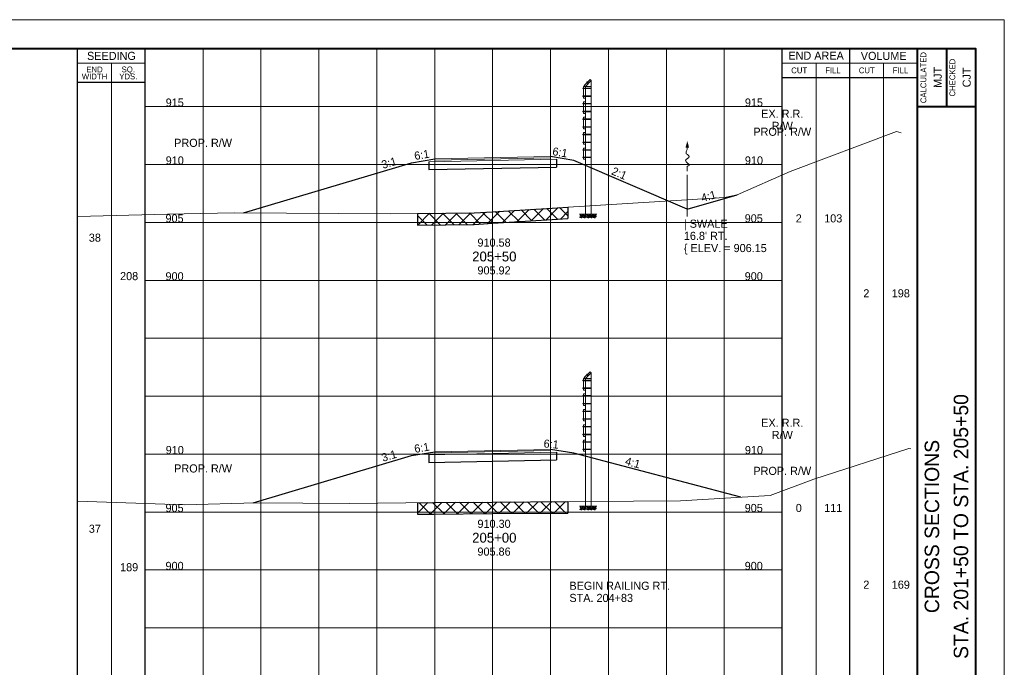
# Paper-space layout 'Layout1' of a CAD drawing. Header units: feet. Extents: x -1084 to 2301, y -843 to 1840.
# Tile 38 of 46: x 75 to 160, y 1432 to 1488. Entities that reach past the tile are written whole.
import ezdxf
from ezdxf.enums import TextEntityAlignment as Align

# ---------------------------------------------------------------- set-up
doc = ezdxf.new("R2010")
doc.units = ezdxf.units.FT
doc.header["$LTSCALE"] = 10
doc.header["$MEASUREMENT"] = 0
for name, pattern in [('cl5', [50, 1.25, -1.25, 45, -1.25, 1.25]), ('DGN Style 2', [42.257429, 25.354457, -16.902971]), ('DGN Style 3', [59.1604, 42.257429, -16.902971]), ('esmtrrex', [4.75, 0.8, -0.325, -0.325, 0.8, -0.3, 0.8, -0.3, 0.8, -0.3]), ('fencepr', [1, 0.925, 0.075]), ('rowpr', [5.45, 1, -0.225, -0.225, 4])]:
    doc.linetypes.add(name, pattern=pattern)
for name, color, linetype, lineweight in [('DR_P_Flow_Arrow', 151, 'Continuous', 13), ('GE_P_CL_5', 7, 'cl5', 13), ('PV_P_Text', 7, 'Continuous', 13), ('RD_P_Cells', 7, 'Continuous', 0), ('RD_P_Fence', 230, 'fencepr', 13), ('RW_P_Fee_RW', 193, 'rowpr', 40), ('RW_X_Esmt_RR', 6, 'esmtrrex', 30), ('SH_Border', 7, 'Continuous', 40), ('SH_Data', 7, 'Continuous', 0), ('SH_Major_Grid_Line', 254, 'Continuous', 13), ('SH_Text', 7, 'Continuous', 13), ('TX_P_1', 7, 'Continuous', 13), ('TX_P_5', 7, 'Continuous', 13), ('TX_X_5', 7, 'Continuous', 0), ('XS_P_Finished_Grade', 3, 'Continuous', 30), ('XS_P_Pavt_Surface', 251, 'Continuous', 13), ('XS_P_Subgrade', 4, 'Continuous', 30), ('XS_P_Undercut', 230, 'Continuous', 30), ('XS_X_Ground_Line', 3, 'DGN Style 2', 13)]:
    doc.layers.add(name, color=color, linetype=linetype, lineweight=lineweight)
doc.layers.add('SH_Cut_Line', color=7, linetype='DGN Style 3', lineweight=0, plot=False)
doc.layers.add('XS_P_Pavt_Layers', color=251, linetype='Continuous', lineweight=0, transparency=0.5)
doc.styles.add('Slanted-Normal LS 0.50', font='font31.shx', dxfattribs={"height": 0.14})
doc.styles.add('Slanted-Sub Title', font='font31.shx', dxfattribs={"height": 0.17})
doc.styles.add('Style-font30', font='font30.shx')
doc.styles.add('Style-font31', font='font31.shx')
doc.styles.add('Style-font70', font='font70.shx')

# ---------------------------------------------------------------- blocks, each defined once
blk = doc.blocks.new('CROSS_SPLIT_5')
at = {"layer": 'SH_Border', "color": 7, "linetype": 'Continuous', "lineweight": 40}
for p, q in [((32.5, 0.5), (32.5, 21.5)), ((33, 21.5), (33, 20.5)), ((32.5, 20.5), (33.5, 20.5))]:
    blk.add_line(p, q, dxfattribs=at)
at = {"layer": 'SH_Border', "color": 7, "linetype": 'Continuous', "lineweight": 40, "flags": 128}
blk.add_lwpolyline([(2, 21.5), (33.5, 21.5), (33.5, 0.5), (2, 0.5), (2, 21.5)], close=True, dxfattribs=at)
at = {"layer": 'SH_Cut_Line', "color": 7, "linetype": 'DGN Style 3', "lineweight": 0, "flags": 128}
blk.add_lwpolyline([(0, 0), (34, 0), (34, 22), (0, 22), (0, 0)], close=True, dxfattribs=at)
at = {"layer": 'SH_Data', "color": 7, "linetype": 'Continuous', "lineweight": 30}
for p, q in [((18, 0.5), (18, 21.5)), ((19.166, 0.5), (19.166, 21.5)), ((30.166, 0.5), (30.166, 21.5)), ((31.333, 0.5), (31.333, 21.5)), ((19.166, 20.917), (18, 20.917)), ((30.166, 21), (32.5, 21))]:
    blk.add_line(p, q, dxfattribs=at)
at = {"layer": 'SH_Data', "color": 7, "linetype": 'Continuous', "lineweight": 0}
for p, q in [((19.166, 21.25), (18, 21.25)), ((30.166, 21.25), (32.5, 21.25))]:
    blk.add_line(p, q, dxfattribs=at)
at = {"layer": 'SH_Data', "color": 7, "linetype": 'Continuous', "lineweight": 13}
for p, q in [((18.583, 0.5), (18.583, 21.25)), ((30.75, 0.5), (30.75, 21.25)), ((31.917, 0.5), (31.917, 21.25))]:
    blk.add_line(p, q, dxfattribs=at)
at = {"layer": 'SH_Major_Grid_Line', "color": 254, "linetype": 'Continuous', "lineweight": 13}
for p, q in [((20.166, 0.5), (20.166, 21.5)), ((21.166, 0.5), (21.166, 21.5)), ((22.166, 0.5), (22.166, 21.5)), ((23.166, 0.5), (23.166, 21.5)), ((24.166, 0.5), (24.166, 21.5)), ((25.166, 0.5), (25.166, 21.5)), ((26.166, 0.5), (26.166, 21.5)), ((27.166, 0.5), (27.166, 21.5)), ((28.166, 0.5), (28.166, 21.5)), ((29.166, 0.5), (29.166, 21.5)), ((19.166, 20.5), (30.166, 20.5)), ((19.166, 19.5), (30.166, 19.5)), ((19.166, 18.5), (30.166, 18.5)), ((19.166, 17.5), (30.166, 17.5)), ((19.166, 16.5), (30.166, 16.5)), ((19.166, 15.5), (30.166, 15.5)), ((19.166, 14.5), (30.166, 14.5)), ((19.166, 13.5), (30.166, 13.5)), ((19.166, 12.5), (30.166, 12.5)), ((19.166, 11.5), (30.166, 11.5))]:
    blk.add_line(p, q, dxfattribs=at)
at = {"layer": 'SH_Data', "color": 7, "linetype": 'Continuous', "lineweight": 13, "style": 'Style-font30'}
for s, p in [('SEEDING', (18.584, 21.375)), ('END AREA', (30.75, 21.379)), ('VOLUME', (31.917, 21.375))]:
    blk.add_text(s, height=0.14, dxfattribs=at).set_placement(p, align=Align.MIDDLE_CENTER)
at = {"layer": 'SH_Data', "color": 7, "linetype": 'Continuous', "lineweight": 0, "style": 'Style-font30'}
for s, p in [('CALCULATED', (32.553, 21)), ('CHECKED', (33.053, 21))]:
    blk.add_text(s, height=0.1, rotation=90, dxfattribs=at).set_placement(p, align=Align.TOP_CENTER)
for s, p in [('CUT', (30.459, 21.125)), ('FILL', (31.042, 21.125)), ('CUT', (31.625, 21.125)), ('FILL', (32.208, 21.125))]:
    blk.add_text(s, height=0.1, dxfattribs=at).set_placement(p, align=Align.MIDDLE_CENTER)
at = {"layer": 'SH_Data', "color": 7, "linetype": 'Continuous', "lineweight": 0, "char_height": 0.14, "attachment_point": 5, "line_spacing_factor": 0.728571, "style": 'Style-font30'}
for s, insert in [('\\H0.714286x;END\\PWIDTH', (18.292, 21.08)), ('\\H0.714286x;SQ.\\PYDS.', (18.875, 21.08))]:
    blk.add_mtext(s, dxfattribs=dict(at, insert=insert))
at = {"layer": 'SH_Data', "lineweight": 13, "style": 'Style-font30'}
for p in [(32.92, 21.004), (33.42, 21.004)]:
    blk.add_attdef('Text', text='', height=0.14, rotation=90, dxfattribs=at).set_placement(p, align=Align.CENTER)
at = {"layer": 'SH_Data', "color": 7, "linetype": 'Continuous', "lineweight": 0, "style": 'Style-font70'}
for p in [(32.75, 13.25), (33.252, 13.25)]:
    blk.add_attdef('Text', text='', height=0.25, rotation=90, dxfattribs=at).set_placement(p, align=Align.MIDDLE_CENTER)
at = {"layer": 'TX_P_1', "color": 7, "style": 'Style-font70'}
for p in [(32.75, 3.75), (33.25, 3.75)]:
    blk.add_attdef('Text', text='', height=0.25, rotation=90, dxfattribs=at).set_placement(p, align=Align.MIDDLE_CENTER)
blk = doc.blocks.new('XS POINT_295')
at = {"layer": 'RW_X_Esmt_RR', "linetype": 'DGN Style 3', "lineweight": 0}
blk.add_line((0, 3.5), (0, -3.5), dxfattribs=at)
blk = doc.blocks.new('GPKLBL_356')
at = {"layer": 'TX_P_5', "linetype": 'Continuous', "insert": (-0.511, 0.978), "char_height": 0.7, "attachment_point": 1, "rotation": 350.53768, "line_spacing_factor": 0.6, "style": 'Style-font31'}
blk.add_mtext('6:1', dxfattribs=at)
blk = doc.blocks.new('GPKLBL_357')
at = {"layer": 'TX_P_5', "linetype": 'Continuous', "extrusion": (0, 0, -1), "insert": (-0.462, 0.97), "char_height": 0.7, "attachment_point": 3, "text_direction": (-0.986394, 0.164399, 0), "line_spacing_factor": 0.6, "style": 'Style-font31'}
blk.add_mtext('6:1', dxfattribs=at)
blk = doc.blocks.new('GPKLBL_358')
at = {"layer": 'TX_P_5', "linetype": 'Continuous', "insert": (-0.511, 0.978), "char_height": 0.7, "attachment_point": 1, "rotation": 350.53768, "line_spacing_factor": 0.6, "style": 'Style-font31'}
blk.add_mtext('4:1', dxfattribs=at)
blk = doc.blocks.new('GPKLBL_359')
at = {"layer": 'TX_P_5', "linetype": 'Continuous', "extrusion": (0, 0, -1), "insert": (-0.462, 0.97), "char_height": 0.7, "attachment_point": 3, "text_direction": (-0.986394, 0.164399, 0), "line_spacing_factor": 0.6, "style": 'Style-font31'}
blk.add_mtext('6:1', dxfattribs=at)
blk = doc.blocks.new('GPKLBL_360')
at = {"layer": 'TX_P_5', "linetype": 'Continuous', "extrusion": (0, 0, -1), "insert": (-0.445, 0.967), "char_height": 0.7, "attachment_point": 3, "text_direction": (-0.986394, 0.164399, 0), "line_spacing_factor": 0.6, "style": 'Style-font31'}
blk.add_mtext('3:1', dxfattribs=at)
blk = doc.blocks.new('GPKLBL_361')
at = {"layer": 'TX_P_5', "linetype": 'Continuous', "extrusion": (0, 0, -1), "insert": (-0.462, 0.97), "char_height": 0.7, "attachment_point": 3, "text_direction": (-0.986394, 0.164399, 0), "line_spacing_factor": 0.6, "style": 'Style-font31'}
blk.add_mtext('6:1', dxfattribs=at)
blk = doc.blocks.new('RCP_1')
at = {"layer": 'RD_P_Cells'}
for points, knots in [([(0.02, 0.09), (0.03, 0.1), (0.05, 0.11), (0.07, 0.11), (0.07, 0.12), (0.08, 0.1), (0.08, 0.09), (0.08, 0.08), (0.07, 0.07), (0.06, 0.06), (0.05, 0.05), (0.02, 0.04), (0.02, 0.05), (0.01, 0.06), (0.01, 0.07), (0.01, 0.08), (0.01, 0.08), (0.01, 0.08), (0.01, 0.09), (0.02, 0.09), (0.02, 0.09), (0.02, 0.09)], [0, 0, 0, 0, 0.258176, 0.258176, 0.258176, 0.385117, 0.385117, 0.385117, 0.555016, 0.555016, 0.555016, 0.785627, 0.785627, 0.785627, 0.908123, 0.908123, 0.908123, 0.969027, 0.969027, 0.969027, 1, 1, 1, 1]), ([(0.05, 0.33), (0.06, 0.33), (0.06, 0.34), (0.07, 0.34), (0.08, 0.35), (0.09, 0.35), (0.1, 0.35), (0.11, 0.35), (0.12, 0.35), (0.12, 0.34), (0.13, 0.33), (0.13, 0.33), (0.13, 0.32), (0.12, 0.31), (0.12, 0.3), (0.11, 0.29), (0.1, 0.28), (0.09, 0.28), (0.08, 0.28), (0.07, 0.28), (0.05, 0.27), (0.04, 0.28), (0.04, 0.29), (0.03, 0.29), (0.03, 0.3), (0.03, 0.31), (0.04, 0.32), (0.04, 0.32), (0.04, 0.32), (0.04, 0.33), (0.05, 0.33)], [0, 0, 0, 0, 0.107172, 0.107172, 0.107172, 0.224609, 0.224609, 0.224609, 0.311187, 0.311187, 0.311187, 0.390245, 0.390245, 0.390245, 0.521508, 0.521508, 0.521508, 0.650159, 0.650159, 0.650159, 0.785017, 0.785017, 0.785017, 0.874079, 0.874079, 0.874079, 0.953282, 0.953282, 0.953282, 1, 1, 1, 1]), ([(0.16, 0.26), (0.17, 0.26), (0.19, 0.27), (0.2, 0.27), (0.22, 0.27), (0.22, 0.25), (0.23, 0.23), (0.23, 0.22), (0.23, 0.2), (0.22, 0.19), (0.2, 0.18), (0.19, 0.17), (0.17, 0.17), (0.16, 0.16), (0.14, 0.16), (0.13, 0.17), (0.12, 0.17), (0.11, 0.18), (0.11, 0.18), (0.1, 0.2), (0.1, 0.22), (0.11, 0.23), (0.11, 0.24), (0.12, 0.24), (0.13, 0.25), (0.13, 0.25), (0.14, 0.26), (0.15, 0.26), (0.15, 0.26), (0.15, 0.26), (0.16, 0.26)], [0, 0, 0, 0, 0.126661, 0.126661, 0.126661, 0.253188, 0.253188, 0.253188, 0.368171, 0.368171, 0.368171, 0.509113, 0.509113, 0.509113, 0.63015, 0.63015, 0.63015, 0.70369, 0.70369, 0.70369, 0.826515, 0.826515, 0.826515, 0.907901, 0.907901, 0.907901, 0.976801, 0.976801, 0.976801, 1, 1, 1, 1]), ([(0.16, 0.11), (0.17, 0.11), (0.18, 0.11), (0.19, 0.12), (0.21, 0.12), (0.23, 0.12), (0.25, 0.1), (0.26, 0.09), (0.26, 0.07), (0.26, 0.06), (0.25, 0.05), (0.24, 0.03), (0.23, 0.02), (0.21, 0), (0.18, 0), (0.16, 0.01), (0.15, 0.02), (0.13, 0.03), (0.13, 0.05), (0.12, 0.06), (0.13, 0.07), (0.14, 0.08), (0.14, 0.09), (0.14, 0.09), (0.15, 0.1), (0.15, 0.1), (0.15, 0.1), (0.16, 0.11)], [0, 0, 0, 0, 0.098896, 0.098896, 0.098896, 0.24332, 0.24332, 0.24332, 0.355319, 0.355319, 0.355319, 0.496743, 0.496743, 0.496743, 0.673566, 0.673566, 0.673566, 0.816859, 0.816859, 0.816859, 0.906168, 0.906168, 0.906168, 0.969895, 0.969895, 0.969895, 1, 1, 1, 1]), ([(0.29, 0.35), (0.3, 0.35), (0.31, 0.36), (0.32, 0.36), (0.34, 0.36), (0.34, 0.33), (0.34, 0.32), (0.33, 0.31), (0.32, 0.3), (0.31, 0.3), (0.3, 0.29), (0.28, 0.29), (0.27, 0.3), (0.27, 0.31), (0.27, 0.32), (0.27, 0.33), (0.27, 0.33), (0.28, 0.34), (0.28, 0.34), (0.28, 0.35), (0.28, 0.35), (0.29, 0.35)], [0, 0, 0, 0, 0.188286, 0.188286, 0.188286, 0.356428, 0.356428, 0.356428, 0.541746, 0.541746, 0.541746, 0.732506, 0.732506, 0.732506, 0.852511, 0.852511, 0.852511, 0.937171, 0.937171, 0.937171, 1, 1, 1, 1]), ([(0.31, 0.2), (0.32, 0.21), (0.33, 0.21), (0.34, 0.22), (0.35, 0.22), (0.36, 0.2), (0.36, 0.18), (0.37, 0.17), (0.36, 0.16), (0.35, 0.14), (0.34, 0.13), (0.33, 0.13), (0.32, 0.12), (0.31, 0.12), (0.3, 0.12), (0.29, 0.13), (0.28, 0.14), (0.27, 0.15), (0.27, 0.16), (0.28, 0.17), (0.28, 0.19), (0.29, 0.19), (0.29, 0.2), (0.3, 0.2), (0.31, 0.2)], [0, 0, 0, 0, 0.135762, 0.135762, 0.135762, 0.276579, 0.276579, 0.276579, 0.425633, 0.425633, 0.425633, 0.565886, 0.565886, 0.565886, 0.678149, 0.678149, 0.678149, 0.814077, 0.814077, 0.814077, 0.922173, 0.922173, 0.922173, 1, 1, 1, 1])]:
    blk.add_open_spline(points, degree=3, knots=knots, dxfattribs=at)
blk = doc.blocks.new('XS POINT_296')
at = {"layer": 'RW_P_Fee_RW', "linetype": 'Continuous', "lineweight": 13}
blk.add_line((0, 3.5), (0, -3.5), dxfattribs=at)
blk = doc.blocks.new('XS POINT_297')
at = {"layer": 'RW_P_Fee_RW', "linetype": 'Continuous', "lineweight": 13}
blk.add_line((0, 3.5), (0, -3.5), dxfattribs=at)
blk = doc.blocks.new('XS POINT_298')
at = {"layer": 'RW_X_Esmt_RR', "linetype": 'DGN Style 3', "lineweight": 0}
blk.add_line((0, 3.5), (0, -3.5), dxfattribs=at)
blk = doc.blocks.new('GPKLBL_362')
at = {"layer": 'TX_P_5', "linetype": 'Continuous', "insert": (-0.511, 0.978), "char_height": 0.7, "attachment_point": 1, "rotation": 350.53768, "line_spacing_factor": 0.6, "style": 'Style-font31'}
blk.add_mtext('6:1', dxfattribs=at)
blk = doc.blocks.new('GPKLBL_363')
at = {"layer": 'TX_P_5', "linetype": 'Continuous', "extrusion": (0, 0, -1), "insert": (-0.462, 0.97), "char_height": 0.7, "attachment_point": 3, "text_direction": (-0.986394, 0.164399, 0), "line_spacing_factor": 0.6, "style": 'Style-font31'}
blk.add_mtext('6:1', dxfattribs=at)
blk = doc.blocks.new('GPKLBL_364')
at = {"layer": 'TX_P_5', "linetype": 'Continuous', "extrusion": (0, 0, -1), "insert": (-0.489, 0.975), "char_height": 0.7, "attachment_point": 3, "text_direction": (-0.986394, 0.164399, 0), "line_spacing_factor": 0.6, "style": 'Style-font31'}
blk.add_mtext('4:1', dxfattribs=at)
blk = doc.blocks.new('DFL-P_68')
at = {"layer": 'DR_P_Flow_Arrow', "color": 151, "linetype": 'Continuous', "lineweight": 13}
blk.add_open_spline([(-0.08, 0), (-0.081, 0), (-0.082, 0), (-0.083, 0), (-0.094, 0), (-0.105, 0.005), (-0.116, 0.008), (-0.123, 0.01), (-0.131, 0.013), (-0.137, 0.015), (-0.152, 0.02), (-0.165, -0.02), (-0.179, -0.022), (-0.195, -0.023), (-0.212, 0.018), (-0.228, 0.02), (-0.245, 0.021), (-0.266, -0.028), (-0.284, -0.022), (-0.29, -0.02), (-0.287, 0.001), (-0.295, 0.001), (-0.313, 0), (-0.332, 0), (-0.35, 0)], degree=3, knots=[0, 0, 0, 0, 0.009646, 0.009646, 0.009646, 0.112481, 0.112481, 0.112481, 0.179673, 0.179673, 0.179673, 0.350625, 0.350625, 0.350625, 0.544565, 0.544565, 0.544565, 0.756426, 0.756426, 0.756426, 0.832712, 0.832712, 0.832712, 1, 1, 1, 1], dxfattribs=at)
at = {"layer": 'DR_P_Flow_Arrow', "color": 151, "linetype": 'Continuous', "lineweight": 0, "extrusion": (0, 0, -1)}
blk.add_solid([(0.08, 0.021), (0, 0), (0.08, -0.021)], dxfattribs=at)
blk = doc.blocks.new('GPKLBL_365')
at = {"layer": 'TX_P_5', "linetype": 'Continuous', "insert": (-0.511, 0.978), "char_height": 0.7, "attachment_point": 1, "rotation": 350.53768, "line_spacing_factor": 0.6, "style": 'Style-font31'}
blk.add_mtext('2:1', dxfattribs=at)
blk = doc.blocks.new('GPKLBL_366')
at = {"layer": 'TX_P_5', "linetype": 'Continuous', "extrusion": (0, 0, -1), "insert": (-0.462, 0.97), "char_height": 0.7, "attachment_point": 3, "text_direction": (-0.986394, 0.164399, 0), "line_spacing_factor": 0.6, "style": 'Style-font31'}
blk.add_mtext('6:1', dxfattribs=at)
blk = doc.blocks.new('GPKLBL_367')
at = {"layer": 'TX_P_5', "linetype": 'Continuous', "extrusion": (0, 0, -1), "insert": (-0.462, 0.97), "char_height": 0.7, "attachment_point": 3, "text_direction": (-0.986394, 0.164399, 0), "line_spacing_factor": 0.6, "style": 'Style-font31'}
blk.add_mtext('6:1', dxfattribs=at)
blk = doc.blocks.new('GPKLBL_368')
at = {"layer": 'TX_P_5', "linetype": 'Continuous', "extrusion": (0, 0, -1), "insert": (-0.445, 0.967), "char_height": 0.7, "attachment_point": 3, "text_direction": (-0.986394, 0.164399, 0), "line_spacing_factor": 0.6, "style": 'Style-font31'}
blk.add_mtext('3:1', dxfattribs=at)
blk = doc.blocks.new('GPKLBL_369')
at = {"layer": 'TX_P_5', "linetype": 'Continuous', "extrusion": (0, 0, -1), "insert": (-0.462, 0.97), "char_height": 0.7, "attachment_point": 3, "text_direction": (-0.986394, 0.164399, 0), "line_spacing_factor": 0.6, "style": 'Style-font31'}
blk.add_mtext('6:1', dxfattribs=at)
blk = doc.blocks.new('XS POINT_299')
at = {"layer": 'RW_P_Fee_RW', "linetype": 'Continuous', "lineweight": 13}
blk.add_line((0, 3.5), (0, -3.5), dxfattribs=at)
blk = doc.blocks.new('XS POINT_300')
at = {"layer": 'RW_P_Fee_RW', "linetype": 'Continuous', "lineweight": 13}
blk.add_line((0, 3.5), (0, -3.5), dxfattribs=at)

psp = doc.layouts.get("Layout1")

# ---------------------------------------------------------------- hatches: boundary and pattern name
at = {"layer": 'XS_P_Undercut', "lineweight": 0}
h = psp.add_hatch(dxfattribs=at)
h.set_pattern_fill('CROSSHATCH', color=256, style=0, pattern_type=2)
h.set_pattern_definition([(45, (120.9602, 1470.75105), (-0.589255, 0.589255), []), (315, (120.9602, 1470.75105), (0.589255, 0.589255), [])])
h.paths.add_polyline_path([(122.332, 1471.327), (121.432, 1471.271), (115.832, 1470.925), (114.223, 1470.825), (109.332, 1470.777), (109.332, 1469.777), (114.223, 1469.825), (115.832, 1469.925), (121.432, 1470.271), (122.332, 1470.327)])
h = psp.add_hatch(dxfattribs=at)
h.set_pattern_fill('CROSSHATCH', color=256, style=0, pattern_type=2)
h.set_pattern_definition([(45, (120.4609, 1445.4285), (-0.589255, 0.589255), []), (315, (120.4609, 1445.4285), (0.589255, 0.589255), [])])
h.paths.add_polyline_path([(122.332, 1444.91), (122.332, 1445.91), (115.833, 1445.862), (110.754, 1445.825), (109.332, 1445.807), (109.332, 1444.807), (110.754, 1444.825), (115.833, 1444.862)])

# ---------------------------------------------------------------- linework, layer by layer
at = {"layer": 'GE_P_CL_5'}
psp.add_line((132.634, 1474.12), (132.634, 1470.517), dxfattribs=at)
at = {"layer": 'RD_P_Fence', "linetype": 'Continuous'}
for p, q in [((124.332, 1481.595), (123.625, 1481.595)), ((124.332, 1481.554), (123.625, 1481.554)), ((123.666, 1481.616), (123.645, 1481.616)), ((123.645, 1481.533), (123.645, 1481.616)), ((123.832, 1481.74), (123.666, 1481.74)), ((123.666, 1480.74), (123.666, 1481.74)), ((124.24, 1482.332), (123.74, 1481.832)), ((124.332, 1482.24), (123.832, 1481.74)), ((123.832, 1481.74), (123.832, 1470.71)), ((124.332, 1481.74), (123.832, 1481.74)), ((123.946, 1482.068), (124.004, 1482.127)), ((124.089, 1481.954), (123.946, 1482.096)), ((123.96, 1482.053), (123.946, 1482.068)), ((124.118, 1481.983), (123.976, 1482.126)), ((124.019, 1482.112), (124.004, 1482.127)), ((124.332, 1482.24), (124.332, 1470.71)), ((124.332, 1480.925), (123.625, 1480.925)), ((124.332, 1480.884), (123.625, 1480.884)), ((123.666, 1481.533), (123.645, 1481.533)), ((123.666, 1480.946), (123.645, 1480.946)), ((123.645, 1480.863), (123.645, 1480.946)), ((123.666, 1480.863), (123.645, 1480.863)), ((123.832, 1480.74), (123.666, 1480.74)), ((124.332, 1480.265), (123.625, 1480.265)), ((124.332, 1480.224), (123.625, 1480.224)), ((123.666, 1480.286), (123.645, 1480.286)), ((123.645, 1480.203), (123.645, 1480.286)), ((123.666, 1480.203), (123.645, 1480.203)), ((123.832, 1480.41), (123.666, 1480.41)), ((123.666, 1479.41), (123.666, 1480.41)), ((124.332, 1479.595), (123.625, 1479.595)), ((124.332, 1479.554), (123.625, 1479.554)), ((123.666, 1479.616), (123.645, 1479.616)), ((123.645, 1479.533), (123.645, 1479.616)), ((123.666, 1479.533), (123.645, 1479.533)), ((123.832, 1479.41), (123.666, 1479.41)), ((123.832, 1479.08), (123.666, 1479.08)), ((123.666, 1478.08), (123.666, 1479.08)), ((124.332, 1478.935), (123.625, 1478.935)), ((124.332, 1478.894), (123.625, 1478.894)), ((124.332, 1478.265), (123.625, 1478.265)), ((124.332, 1478.224), (123.625, 1478.224)), ((123.666, 1478.956), (123.645, 1478.956)), ((123.645, 1478.873), (123.645, 1478.956)), ((123.666, 1478.873), (123.645, 1478.873)), ((123.666, 1478.286), (123.645, 1478.286)), ((123.645, 1478.203), (123.645, 1478.286)), ((123.666, 1478.203), (123.645, 1478.203)), ((124.332, 1477.605), (123.625, 1477.605)), ((124.332, 1477.564), (123.625, 1477.564)), ((123.666, 1477.626), (123.645, 1477.626)), ((123.645, 1477.543), (123.645, 1477.626)), ((123.666, 1477.543), (123.645, 1477.543)), ((123.832, 1478.08), (123.666, 1478.08)), ((123.832, 1477.75), (123.666, 1477.75)), ((123.666, 1476.75), (123.666, 1477.75)), ((124.332, 1476.935), (123.625, 1476.935)), ((124.332, 1476.894), (123.625, 1476.894)), ((123.666, 1476.956), (123.645, 1476.956)), ((123.645, 1476.873), (123.645, 1476.956)), ((123.666, 1476.873), (123.645, 1476.873)), ((123.832, 1476.75), (123.666, 1476.75)), ((124.332, 1476.275), (123.625, 1476.275)), ((124.332, 1476.234), (123.625, 1476.234)), ((124.332, 1475.647), (123.625, 1475.647)), ((124.332, 1475.606), (123.625, 1475.606)), ((123.666, 1476.296), (123.645, 1476.296)), ((123.645, 1476.213), (123.645, 1476.296)), ((123.666, 1476.213), (123.645, 1476.213)), ((123.666, 1475.668), (123.645, 1475.668)), ((123.645, 1475.585), (123.645, 1475.668)), ((123.832, 1476.42), (123.666, 1476.42)), ((123.666, 1475.462), (123.666, 1476.42)), ((123.666, 1475.585), (123.645, 1475.585)), ((123.832, 1475.462), (123.666, 1475.462)), ((124.332, 1470.71), (123.832, 1470.71)), ((124.24, 1457.117), (123.74, 1456.617)), ((124.332, 1457.024), (123.832, 1456.524)), ((123.946, 1456.852), (124.004, 1456.911)), ((124.118, 1456.768), (123.976, 1456.91)), ((124.019, 1456.896), (124.004, 1456.911)), ((124.332, 1457.024), (124.332, 1445.495)), ((124.332, 1456.38), (123.625, 1456.38)), ((124.332, 1456.338), (123.625, 1456.338)), ((123.666, 1456.4), (123.645, 1456.4)), ((123.645, 1456.317), (123.645, 1456.4)), ((123.666, 1456.317), (123.645, 1456.317)), ((123.832, 1456.524), (123.666, 1456.524)), ((123.666, 1455.524), (123.666, 1456.524)), ((123.832, 1456.524), (123.832, 1445.495)), ((124.332, 1456.524), (123.832, 1456.524)), ((124.089, 1456.738), (123.946, 1456.881)), ((123.96, 1456.837), (123.946, 1456.852)), ((124.332, 1455.71), (123.625, 1455.71)), ((124.332, 1455.668), (123.625, 1455.668)), ((123.666, 1455.73), (123.645, 1455.73)), ((123.645, 1455.647), (123.645, 1455.73)), ((123.666, 1455.647), (123.645, 1455.647)), ((123.832, 1455.524), (123.666, 1455.524)), ((124.332, 1455.05), (123.625, 1455.05)), ((124.332, 1455.008), (123.625, 1455.008)), ((124.332, 1454.38), (123.625, 1454.38)), ((123.666, 1455.07), (123.645, 1455.07)), ((123.645, 1454.987), (123.645, 1455.07)), ((123.666, 1454.987), (123.645, 1454.987)), ((123.666, 1454.4), (123.645, 1454.4)), ((123.645, 1454.317), (123.645, 1454.4)), ((123.832, 1455.194), (123.666, 1455.194)), ((123.666, 1454.194), (123.666, 1455.194)), ((124.332, 1454.338), (123.625, 1454.338)), ((124.332, 1453.72), (123.625, 1453.72)), ((124.332, 1453.678), (123.625, 1453.678)), ((123.666, 1454.317), (123.645, 1454.317)), ((123.666, 1453.74), (123.645, 1453.74)), ((123.645, 1453.657), (123.645, 1453.74)), ((123.666, 1453.657), (123.645, 1453.657)), ((123.832, 1454.194), (123.666, 1454.194)), ((123.832, 1453.864), (123.666, 1453.864)), ((123.666, 1452.864), (123.666, 1453.864)), ((124.332, 1453.05), (123.625, 1453.05)), ((124.332, 1453.008), (123.625, 1453.008)), ((123.666, 1453.07), (123.645, 1453.07)), ((123.645, 1452.987), (123.645, 1453.07)), ((123.666, 1452.987), (123.645, 1452.987)), ((123.832, 1452.864), (123.666, 1452.864)), ((124.332, 1452.39), (123.625, 1452.39)), ((124.332, 1452.348), (123.625, 1452.348)), ((123.666, 1452.41), (123.645, 1452.41)), ((123.645, 1452.327), (123.645, 1452.41)), ((123.666, 1452.327), (123.645, 1452.327)), ((123.832, 1452.534), (123.666, 1452.534)), ((123.666, 1451.534), (123.666, 1452.534)), ((124.332, 1451.72), (123.625, 1451.72)), ((124.332, 1451.678), (123.625, 1451.678)), ((124.332, 1451.06), (123.625, 1451.06)), ((124.332, 1451.018), (123.625, 1451.018)), ((123.666, 1451.74), (123.645, 1451.74)), ((123.645, 1451.657), (123.645, 1451.74)), ((123.666, 1451.657), (123.645, 1451.657)), ((123.666, 1451.08), (123.645, 1451.08)), ((123.645, 1450.997), (123.645, 1451.08)), ((123.666, 1450.997), (123.645, 1450.997)), ((123.832, 1451.534), (123.666, 1451.534)), ((123.832, 1451.204), (123.666, 1451.204)), ((123.666, 1450.246), (123.666, 1451.204)), ((124.332, 1450.432), (123.625, 1450.432)), ((124.332, 1450.39), (123.625, 1450.39)), ((123.666, 1450.452), (123.645, 1450.452)), ((123.645, 1450.369), (123.645, 1450.452)), ((123.666, 1450.369), (123.645, 1450.369)), ((123.832, 1450.246), (123.666, 1450.246)), ((124.332, 1445.495), (123.832, 1445.495))]:
    psp.add_line(p, q, dxfattribs=at)
at = {"layer": 'RD_P_Fence'}
for p, q in [((123.625, 1481.554), (123.625, 1481.595)), ((123.832, 1481.74), (123.74, 1481.832)), ((123.946, 1482.096), (123.976, 1482.126)), ((124.332, 1482.24), (124.24, 1482.332)), ((123.625, 1480.884), (123.625, 1480.925)), ((123.625, 1480.224), (123.625, 1480.265)), ((123.625, 1479.554), (123.625, 1479.595)), ((123.625, 1478.894), (123.625, 1478.935)), ((123.625, 1478.224), (123.625, 1478.265)), ((123.625, 1477.564), (123.625, 1477.605)), ((123.625, 1476.894), (123.625, 1476.935)), ((123.625, 1476.234), (123.625, 1476.275)), ((123.625, 1475.606), (123.625, 1475.647)), ((123.946, 1456.881), (123.976, 1456.91)), ((124.332, 1457.024), (124.24, 1457.117)), ((123.625, 1456.338), (123.625, 1456.38)), ((123.832, 1456.524), (123.74, 1456.617)), ((123.625, 1455.668), (123.625, 1455.71)), ((123.625, 1455.008), (123.625, 1455.05)), ((123.625, 1454.338), (123.625, 1454.38)), ((123.625, 1453.678), (123.625, 1453.72)), ((123.625, 1453.008), (123.625, 1453.05)), ((123.625, 1452.348), (123.625, 1452.39)), ((123.625, 1451.678), (123.625, 1451.72)), ((123.625, 1451.018), (123.625, 1451.06)), ((123.625, 1450.39), (123.625, 1450.432))]:
    psp.add_line(p, q, dxfattribs=at)
at = {"layer": 'RD_P_Fence', "ltscale": 1.166667, "extrusion": (0, 0, -1)}
for centre in [(-124.318, 1481.575), (-124.318, 1480.905), (-124.318, 1480.245), (-124.318, 1479.575), (-124.318, 1478.915), (-124.318, 1478.245), (-124.318, 1477.585), (-124.318, 1476.915), (-124.318, 1476.255), (-124.318, 1475.627), (-124.318, 1456.359), (-124.318, 1455.689), (-124.318, 1455.029), (-124.318, 1454.359), (-124.318, 1453.699), (-124.318, 1453.029), (-124.318, 1452.369), (-124.318, 1451.699), (-124.318, 1451.039), (-124.318, 1450.411)]:
    psp.add_arc(centre, 0.03, 119.86589, 240.13411, dxfattribs=at)
at = {"layer": 'XS_P_Finished_Grade'}
for p, q in [((122.832, 1475.354), (120.832, 1475.687)), ((94.315, 1470.833), (108.832, 1475.154)), ((108.832, 1475.154), (110.832, 1475.487)), ((132.634, 1471.15), (122.832, 1475.354)), ((132.634, 1471.15), (136.946, 1472.381)), ((108.832, 1449.869), (110.832, 1450.202)), ((122.832, 1450.069), (120.832, 1450.402)), ((95.157, 1445.799), (108.832, 1449.869)), ((137.268, 1446.28), (122.832, 1450.069))]:
    psp.add_line(p, q, dxfattribs=at)
at = {"layer": 'XS_P_Pavt_Layers', "color": 2, "lineweight": 13}
for p, q in [((110.332, 1475.227), (121.332, 1475.447)), ((110.832, 1475.383), (120.832, 1475.583)), ((110.332, 1449.942), (121.332, 1450.162)), ((110.832, 1450.098), (120.832, 1450.298))]:
    psp.add_line(p, q, dxfattribs=at)
at = {"layer": 'XS_P_Pavt_Surface', "color": 193}
for p, q in [((110.832, 1475.487), (120.832, 1475.687)), ((120.832, 1475.687), (120.832, 1475.437)), ((110.832, 1475.487), (110.832, 1475.237)), ((110.832, 1450.202), (120.832, 1450.402)), ((110.832, 1450.202), (110.832, 1449.952)), ((120.832, 1450.402), (120.832, 1450.152))]:
    psp.add_line(p, q, dxfattribs=at)
at = {"layer": 'XS_P_Subgrade'}
for p, q in [((110.332, 1475.227), (110.332, 1474.56)), ((110.332, 1474.56), (121.332, 1474.78)), ((121.332, 1475.447), (121.332, 1474.78)), ((121.332, 1450.162), (121.332, 1449.495)), ((110.332, 1449.942), (110.332, 1449.275)), ((110.332, 1449.275), (121.332, 1449.495))]:
    psp.add_line(p, q, dxfattribs=at)
at = {"layer": 'XS_P_Subgrade', "lineweight": 13}
for p, q in [((123.832, 1470.71), (123.325, 1470.71)), ((124.332, 1470.71), (124.825, 1470.71)), ((123.832, 1445.495), (123.325, 1445.495)), ((124.332, 1445.495), (124.825, 1445.495))]:
    psp.add_line(p, q, dxfattribs=at)
at = {"layer": 'XS_P_Undercut'}
for p, q in [((122.332, 1445.91), (122.332, 1444.91)), ((109.332, 1445.807), (109.332, 1444.807))]:
    psp.add_line(p, q, dxfattribs=at)
at = {"layer": 'XS_P_Undercut', "flags": 128}
for points in [[(109.332, 1470.777), (114.223, 1470.825), (115.832, 1470.925), (121.432, 1471.271), (122.332, 1471.327)], [(109.332, 1470.777), (109.332, 1469.777)], [(122.332, 1471.327), (122.332, 1470.327)], [(109.332, 1469.777), (114.223, 1469.825), (115.832, 1469.925), (121.432, 1470.271), (122.332, 1470.327)], [(109.332, 1445.807), (110.754, 1445.825), (115.833, 1445.862), (122.332, 1445.91)], [(109.332, 1444.807), (110.754, 1444.825), (115.833, 1444.862), (122.332, 1444.91)]]:
    psp.add_lwpolyline(points, dxfattribs=at)
at = {"layer": 'XS_P_Undercut', "lineweight": 0, "flags": 128}
for points in [[(122.332, 1471.327), (121.432, 1471.271), (115.832, 1470.925), (114.223, 1470.825), (109.332, 1470.777), (109.332, 1469.777), (114.223, 1469.825), (115.832, 1469.925), (121.432, 1470.271), (122.332, 1470.327), (122.332, 1471.327)], [(122.332, 1444.91), (122.332, 1445.91), (115.833, 1445.862), (110.754, 1445.825), (109.332, 1445.807), (109.332, 1444.807), (110.754, 1444.825), (115.833, 1444.862), (122.332, 1444.91)]]:
    psp.add_lwpolyline(points, close=True, dxfattribs=at)
at = {"layer": 'XS_X_Ground_Line', "flags": 128}
for points in [[(80, 1470.506), (87.774, 1470.713), (93.512, 1470.838), (107.042, 1470.755), (114.223, 1470.825), (115.832, 1470.925), (121.432, 1471.271), (135.843, 1472.157), (136.946, 1472.381), (141.504, 1474.41), (150.7, 1477.842), (151.082, 1477.746)], [(80, 1445.945), (89.187, 1445.628), (95.39, 1445.798), (103.511, 1445.733), (110.754, 1445.825), (115.833, 1445.862), (132.051, 1445.981), (139.778, 1446.424), (143.569, 1447.842), (151.761, 1450.494), (151.942, 1450.449)]]:
    psp.add_lwpolyline(points, dxfattribs=at)

# ---------------------------------------------------------------- block references
at = {"layer": 'DR_P_Flow_Arrow', "color": 151, "linetype": 'Continuous', "lineweight": 0, "xscale": 7.5, "yscale": 7.5, "zscale": 7.5, "rotation": 89.99999999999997}
psp.add_blockref('DFL-P_68', (132.634, 1477.041), dxfattribs=at)
at = {"layer": 'RD_P_Cells', "xscale": 0.75, "yscale": 0.75, "zscale": 0.75}
for p in [(123.355, 1470.397), (123.636, 1470.397), (123.953, 1470.397), (124.22, 1470.397), (124.495, 1470.397), (123.355, 1445.181), (123.636, 1445.181), (123.953, 1445.181), (124.22, 1445.181), (124.495, 1445.181)]:
    psp.add_blockref('RCP_1', p, dxfattribs=at)
at = {"layer": 'RW_P_Fee_RW', "linetype": 'Continuous', "lineweight": 13}
for name, p in [('XS POINT_300', (140.833, 1473.737)), ('XS POINT_299', (90.833, 1472.78)), ('XS POINT_296', (90.833, 1444.673)), ('XS POINT_297', (140.833, 1444.462))]:
    psp.add_blockref(name, p, dxfattribs=at)
at = {"layer": 'RW_X_Esmt_RR', "linetype": 'DGN Style 3', "lineweight": 0}
for name, p in [('XS POINT_298', (140.833, 1474.407)), ('XS POINT_295', (140.833, 1447.731))]:
    psp.add_blockref(name, p, dxfattribs=at)
at = {"layer": 'SH_Cut_Line', "color": 7, "linetype": 'DGN Style 3', "lineweight": 0}
ref = psp.add_blockref('CROSS_SPLIT_5', (-10, 1377.5), dxfattribs=dict(at, xscale=5, yscale=5, zscale=5))
ref.add_attrib('Text', 'CROSS SECTIONS', dxfattribs={"layer": 'SH_Data', "color": 7, "linetype": 'Continuous', "lineweight": 0, "height": 1.25, "rotation": 90, "style": 'Style-font70'}).set_placement((153.75, 1443.75), align=Align.MIDDLE_CENTER)
ref.add_attrib('Text', 'MJT', dxfattribs={"layer": 'SH_Data', "lineweight": 13, "height": 0.7, "rotation": 90, "style": 'Style-font30'}).set_placement((154.6, 1482.518), align=Align.CENTER)
ref.add_attrib('Text', 'CJT', dxfattribs={"layer": 'SH_Data', "lineweight": 13, "height": 0.7, "rotation": 90, "style": 'Style-font30'}).set_placement((157.1, 1482.518), align=Align.CENTER)
ref.add_attrib('Text', 'STA. 201+50 TO STA. 205+50', dxfattribs={"layer": 'SH_Data', "color": 7, "linetype": 'Continuous', "lineweight": 0, "height": 1.25, "rotation": 90, "style": 'Style-font70'}).set_placement((156.258, 1443.75), align=Align.MIDDLE_CENTER)
at = {"layer": 'TX_P_5', "linetype": 'Continuous'}
psp.add_blockref('GPKLBL_362', (121.575, 1475.525), dxfattribs=at)
at = {"layer": 'TX_P_5', "linetype": 'Continuous', "extrusion": (0, 0, -1)}
for name, p, rotation in [('GPKLBL_368', (-107.091, 1474.647), 352.8907176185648), ('GPKLBL_364', (-134.621, 1471.757), 353.5301037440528), ('GPKLBL_360', (-107.091, 1449.362), 352.8907176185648)]:
    psp.add_blockref(name, p, dxfattribs=dict(at, rotation=rotation))
for name, p in [('GPKLBL_363', (-109.832, 1475.32)), ('GPKLBL_366', (-109.832, 1475.32)), ('GPKLBL_367', (-109.832, 1475.32)), ('GPKLBL_369', (-109.832, 1475.32)), ('GPKLBL_357', (-109.832, 1450.035)), ('GPKLBL_359', (-109.832, 1450.035)), ('GPKLBL_361', (-109.832, 1450.035))]:
    psp.add_blockref(name, p, dxfattribs=at)
at = {"layer": 'TX_P_5', "linetype": 'Continuous'}
for name, p, rotation in [('GPKLBL_365', (126.563, 1473.744), 346.2496790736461), ('GPKLBL_356', (120.85, 1450.339), 4.24054910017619), ('GPKLBL_358', (127.807, 1448.746), 354.7565706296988)]:
    psp.add_blockref(name, p, dxfattribs=dict(at, rotation=rotation))

# ---------------------------------------------------------------- texts
at = {"layer": 'PV_P_Text', "style": 'Slanted-Normal LS 0.50'}
for s, p in [('910.58', (115.95, 1467.91)), ('910.30', (115.95, 1443.635))]:
    psp.add_text(s, height=0.7, dxfattribs=at).set_placement(p, align=Align.CENTER)
at = {"layer": 'RW_P_Fee_RW', "linetype": 'Continuous', "lineweight": 13, "char_height": 0.7, "attachment_point": 2, "line_spacing_factor": 0.9, "style": 'Style-font31'}
for insert in [(140.833, 1478.179), (90.833, 1477.222), (90.833, 1449.115), (140.833, 1448.904)]:
    psp.add_mtext('PROP. R/W', dxfattribs=dict(at, insert=insert))
at = {"layer": 'RW_X_Esmt_RR', "linetype": 'Continuous', "lineweight": 0, "char_height": 0.7, "attachment_point": 8, "line_spacing_factor": 0.9, "style": 'Style-font31'}
for insert in [(140.833, 1477.974), (140.833, 1451.298)]:
    psp.add_mtext('EX. R.R.\\PR/W', dxfattribs=dict(at, insert=insert))
at = {"layer": 'SH_Text', "style": 'Style-font31'}
for s, p in [('915', (88.386, 1480)), ('915', (138.386, 1480)), ('910', (88.386, 1475)), ('910', (138.386, 1475)), ('905', (88.369, 1470)), ('905', (138.369, 1470)), ('2', (142.256, 1470)), ('103', (145.232, 1470)), ('38', (81.489, 1468.334)), ('208', (84.448, 1465.017)), ('900', (88.369, 1465)), ('900', (138.369, 1465)), ('2', (148.088, 1463.531)), ('198', (151.065, 1463.531)), ('910', (88.386, 1450)), ('910', (138.386, 1450)), ('905', (88.369, 1445)), ('905', (138.369, 1445)), ('0', (142.256, 1445)), ('111', (145.232, 1445)), ('37', (81.489, 1443.207)), ('189', (84.448, 1439.89)), ('900', (88.369, 1440)), ('900', (138.369, 1440)), ('2', (148.088, 1438.38)), ('169', (151.065, 1438.38))]:
    psp.add_text(s, height=0.7, dxfattribs=at).set_placement(p, align=Align.CENTER)
at = {"layer": 'SH_Text', "insert": (122.456, 1438.987), "char_height": 0.7, "attachment_point": 1, "line_spacing_factor": 0.9, "style": 'Slanted-Sub Title'}
psp.add_mtext('BEGIN RAILING RT.\\PSTA. 204+83', dxfattribs=at)
at = {"layer": 'TX_P_5', "style": 'Slanted-Sub Title'}
for s, p in [('205+50', (115.974, 1467.06)), ('205+00', (115.974, 1442.785))]:
    psp.add_text(s, height=0.85, dxfattribs=at).set_placement(p, align=Align.MIDDLE_CENTER)
at = {"layer": 'TX_P_5', "insert": (132.337, 1470.239), "char_height": 0.7, "attachment_point": 1, "line_spacing_factor": 0.9, "style": 'Slanted-Normal LS 0.50'}
psp.add_mtext("| SWALE\\P16.8' RT.\\P\\{ ELEV. = 906.15", dxfattribs=at)
at = {"layer": 'TX_X_5', "linetype": 'Continuous', "style": 'Style-font31'}
for s, p in [('905.92', (115.95, 1466.21)), ('905.86', (115.95, 1441.935))]:
    psp.add_text(s, height=0.7, dxfattribs=at).set_placement(p, align=Align.TOP_CENTER)

doc.saveas('drawing.dxf')
